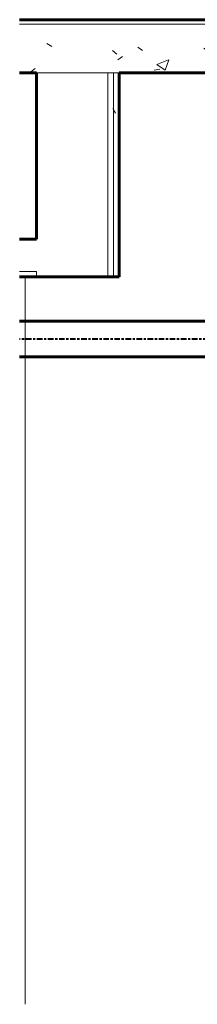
# Model space of a CAD drawing. Header units: inches. Extents: x -723 to 1689, y -292 to 603.
# Tile 4 of 40: x -595 to -575, y 115 to 226. Entities that reach past the tile are written whole.
import ezdxf

# ---------------------------------------------------------------- set-up
doc = ezdxf.new("R2010")
doc.units = ezdxf.units.IN
doc.header["$MEASUREMENT"] = 0
doc.linetypes.add('Center', pattern=[1.25, 0.25, -0.1875, 0.625, -0.1875])
for name, color, linetype, lineweight in [('A-CLNG', 13, 'Continuous', 18), ('A-FLOR', 192, 'Continuous', 18), ('A-FLOR-MCUT', 51, 'Continuous', 18), ('A-FLOR-PATT', 8, 'Continuous', 70), ('A-WALL', 113, 'Continuous', 18), ('A-WALL-PATT', 111, 'Continuous', 60), ('I-WALL', 2, 'Continuous', 18), ('M-HVAC-DUCT', 70, 'Continuous', 60), ('M-HVAC-DUCT-CNTR', 70, 'Center', 40)]:
    doc.layers.add(name, color=color, linetype=linetype, lineweight=lineweight)
pattern_1 = [(0, (70.296, 444.113), (15.36, 3.84), [0.6336, -10.886, 0.6336, -10.886, -61.44]), (0, (70.296, 444.113), (15.36, 3.84), [-23.04, 0.6336, -22.406, 0.6336, -10.886, -26.88]), (0, (70.296, 444.113), (15.36, 3.84), [-57.6, 0.6336, -7.046, 0.6336, -18.566]), (120, (76.056, 446.033), (-11.005538, 11.38215), [0.6336, -10.886, 0.6336, -10.886, -61.44]), (120, (76.056, 446.033), (-11.005538, 11.38215), [-23.04, 0.6336, -22.406, 0.6336, -10.886, -26.88]), (120, (76.056, 446.033), (-11.005538, 11.38215), [-57.6, 0.6336, -7.046, 0.6336, -18.566]), (240, (77.976, 453.713), (-4.354462, -15.22215), [0.6336, -10.886, 0.6336, -10.886, -61.44]), (240, (77.976, 453.713), (-4.354462, -15.22215), [-23.04, 0.6336, -22.406, 0.6336, -10.886, -26.88]), (240, (77.976, 453.713), (-4.354462, -15.22215), [-57.6, 0.6336, -7.046, 0.6336, -18.566])]

# ---------------------------------------------------------------- blocks, each defined once
blk = doc.blocks.new('ST-VDC-01_ARCH_REF_v001_rvt_rvt-2-Retail 109 - Raceway Coordination')
at = {"layer": 'A-FLOR-PATT', "lineweight": 9}
h = blk.add_hatch(dxfattribs=at)
h.set_pattern_fill('FP_2', color=256, style=0, pattern_type=2)
h.set_pattern_definition([(50, (70.296, 444.113), (13.77135, -1.20496), [1.44, -15.84]), (355, (70.296, 444.113), (-2.6644, 14.44218), [1.152, -12.672]), (100.451, (71.443, 444.012), (11.10708, 13.23737), [1.224, -13.462]), (46.184, (70.296, 447.953), (20.4913, -3.17785), [2.16, -23.76]), (96.636, (72.003, 447.688), (17.9459, 18.70315), [1.836, -20.193]), (351.184, (70.296, 447.953), (17.9454, 18.7026), [1.728, -19.008]), (21, (72.216, 446.993), (11.46052, -7.73037), [1.44, -15.84]), (326, (72.216, 446.993), (4.67135, 13.92315), [1.152, -12.672]), (71.451, (73.171, 446.348), (16.13207, 6.19284), [1.224, -13.462]), (37.5, (70.296, 444.113), (0.233123, 6.39175), [0.6336, -11.885, 0.6336, -12.23, -12.72]), (37.5, (70.296, 444.113), (0.233123, 6.39175), [-25.382, 0.6336, -12.086]), (7.5, (70.296, 444.113), (5.05073, 7.57304), [0.6336, -6.701, 0.6336, -11.597, -4.848]), (7.5, (70.296, 444.113), (5.05073, 7.57304), [-19.565, 0.6336, -4.214]), (327.5, (66.014, 444.113), (10.24958, -0.43289), [0.6336, -4.166, 0.6336, -14.342, -19.872]), (327.5, (66.014, 444.113), (10.24958, -0.43289), [-19.776, 0.6336, -19.238]), (317.5, (64.094, 444.113), (11.19739, 1.92214), [0.6336, -5.606, 0.6336, -9.312, -14.112]), (317.5, (64.094, 444.113), (11.19739, 1.92214), [-16.186, 0.6336, -13.478])])
h.paths.add_polyline_path([(-166.99, 220), (-78.25, 220), (-78.25, 225.5), (-309.37, 225.5), (-309.37, 220), (-214.45, 220)])
at = {"layer": 'A-WALL-PATT', "lineweight": 9}
h = blk.add_hatch(dxfattribs=at)
h.set_pattern_fill('FP_3', color=256, style=0, pattern_type=2)
h.set_pattern_definition(pattern_1)
h.paths.add_polyline_path([(-299.4, 197), (-298.77, 197), (-298.77, 220), (-299.4, 220), (-299.4, 199.63)])
h = blk.add_hatch(dxfattribs=at)
h.set_pattern_fill('FP_3', color=256, style=0, pattern_type=2)
h.set_pattern_definition(pattern_1)
h.paths.add_polyline_path([(-298.77, 197), (-298.14, 197), (-298.14, 220), (-298.77, 220), (-298.77, 199.63)])
at = {"layer": 'A-CLNG', "color": 133, "lineweight": 60}
for p, q in [((-307.47, 201.25), (-309.37, 201.25)), ((-309.37, 197), (-307.47, 197))]:
    blk.add_line(p, q, dxfattribs=at)
at = {"layer": 'A-CLNG', "color": 9}
for p, q in [((-307.47, 197.62), (-309.37, 197.62)), ((-307.47, 197), (-307.47, 197.62))]:
    blk.add_line(p, q, dxfattribs=at)
at = {"layer": 'A-FLOR', "color": 133, "lineweight": 60}
for p, q in [((-107.38, 226), (-309.37, 226)), ((-309.37, 220), (-307.47, 220)), ((-298.14, 220), (-147.24, 220))]:
    blk.add_line(p, q, dxfattribs=at)
at = {"layer": 'A-FLOR-MCUT', "color": 9}
for p, q in [((-84.25, 225.5), (-309.37, 225.5)), ((-307.47, 220), (-299.4, 220)), ((-299.4, 220), (-298.77, 220)), ((-298.77, 220), (-298.14, 220))]:
    blk.add_line(p, q, dxfattribs=at)
at = {"layer": 'A-WALL', "color": 9}
for p, q in [((-299.4, 220), (-307.47, 220)), ((-298.77, 220), (-299.4, 220)), ((-299.4, 197), (-299.4, 220)), ((-298.14, 220), (-298.77, 220)), ((-298.77, 197), (-298.77, 220)), ((-307.47, 197.62), (-307.47, 197)), ((-308.75, 115), (-308.75, 197))]:
    blk.add_line(p, q, dxfattribs=at)
at = {"layer": 'I-WALL', "color": 133, "lineweight": 60}
for p, q in [((-307.47, 220), (-307.47, 201.25)), ((-298.14, 197), (-298.14, 220)), ((-307.47, 197), (-298.14, 197))]:
    blk.add_line(p, q, dxfattribs=at)
blk = doc.blocks.new('ST-VDC-01_HVAC_REF_v001_rvt_rvt-2-Retail 109 - Raceway Coordination')
at = {"layer": 'M-HVAC-DUCT', "color": 3}
for p, q in [((-258.86, 192), (-309.37, 192)), ((-309.37, 188), (-258.86, 188))]:
    blk.add_line(p, q, dxfattribs=at)
at = {"layer": 'M-HVAC-DUCT-CNTR', "color": 90}
blk.add_line((-258.86, 190), (-309.37, 190), dxfattribs=at)

msp = doc.modelspace()

# ---------------------------------------------------------------- block references
at = {"lineweight": 9}
for name in ['ST-VDC-01_ARCH_REF_v001_rvt_rvt-2-Retail 109 - Raceway Coordination', 'ST-VDC-01_HVAC_REF_v001_rvt_rvt-2-Retail 109 - Raceway Coordination']:
    msp.add_blockref(name, (-285.957498, 0), dxfattribs=at)

doc.saveas('drawing.dxf')
